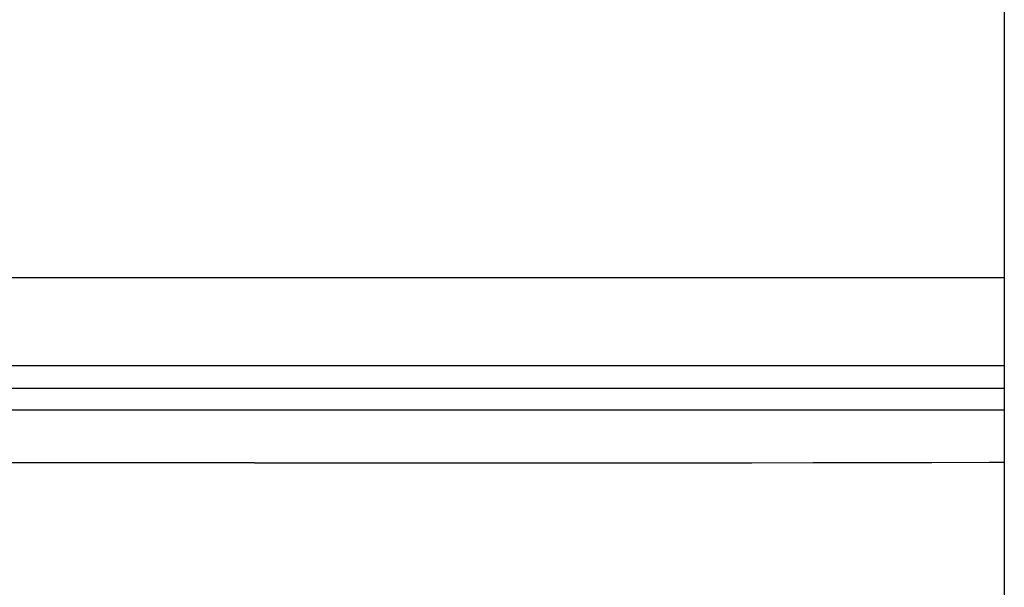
# Model space of a CAD drawing. Header units: millimetres. Extents: x 4904.09 to 4905.21, y 4759.5 to 4761.8.
# Tile 5 of 54: x 4904.59 to 4904.82, y 4760.02 to 4760.14. Entities that reach past the tile are written whole.
import ezdxf

# ---------------------------------------------------------------- set-up
doc = ezdxf.new("R2010")
doc.units = ezdxf.units.MM
doc.layers.add('SANINDUSA', color=3, linetype='Continuous')

msp = doc.modelspace()

# ---------------------------------------------------------------- linework, layer by layer
at = {"layer": 'SANINDUSA'}
for p, q in [((4904.817447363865, 4761.639268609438), (4904.817447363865, 4759.733268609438)), ((4904.417829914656, 4760.086268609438), (4904.817447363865, 4760.086268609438)), ((4904.817447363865, 4760.066268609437), (4904.407626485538, 4760.066268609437)), ((4904.416843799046, 4760.061268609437), (4904.817447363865, 4760.061268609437)), ((4904.817447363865, 4760.056268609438), (4904.42100181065, 4760.056268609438)), ((4904.648048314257, 4760.056268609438), (4904.648048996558, 4760.056268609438))]:
    msp.add_line(p, q, dxfattribs=at)
at = {"layer": 'SANINDUSA', "flags": 128}
for points in [[(4904.648048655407, 4760.044382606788), (4904.631621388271, 4760.044382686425), (4904.61523768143, 4760.044382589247), (4904.598984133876, 4760.044383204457), (4904.582367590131, 4760.044385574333), (4904.565982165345, 4760.044390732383), (4904.549919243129, 4760.044399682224), (4904.53572708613, 4760.044411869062), (4904.521866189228, 4760.044428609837), (4904.508399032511, 4760.044450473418), (4904.494991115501, 4760.044478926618), (4904.482063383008, 4760.044513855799), (4904.469677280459, 4760.044555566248), (4904.458592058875, 4760.044601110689), (4904.448031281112, 4760.044652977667), (4904.438039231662, 4760.044711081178), (4904.428399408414, 4760.044777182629), (4904.419402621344, 4760.044849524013), (4904.411089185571, 4760.044927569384)], [(4904.648048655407, 4760.044382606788), (4904.664475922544, 4760.044382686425), (4904.680859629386, 4760.044382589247), (4904.69711317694, 4760.044383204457), (4904.713729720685, 4760.044385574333), (4904.73011514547, 4760.044390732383), (4904.746178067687, 4760.044399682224), (4904.760370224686, 4760.044411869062), (4904.774231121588, 4760.044428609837), (4904.787698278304, 4760.044450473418), (4904.801106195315, 4760.044478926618), (4904.814033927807, 4760.044513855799), (4904.817447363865, 4760.044525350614)]]:
    msp.add_lwpolyline(points, dxfattribs=at)

doc.saveas('drawing.dxf')
